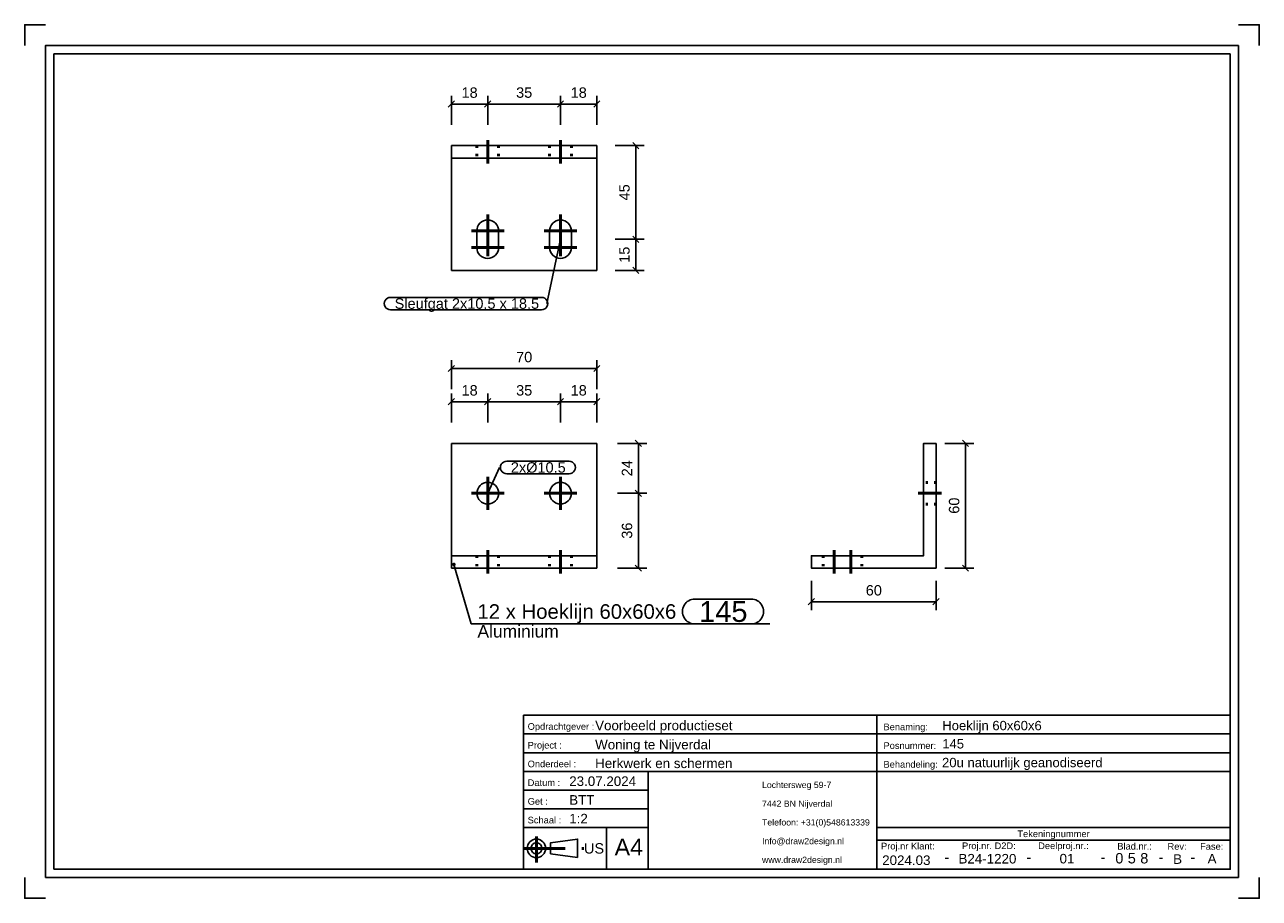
# Model space of a CAD drawing. Header units: millimetres. Extents: x 154 to 451, y -200 to 10.
import ezdxf
from ezdxf.enums import TextEntityAlignment as Align

# ---------------------------------------------------------------- set-up
doc = ezdxf.new("R2010")
doc.units = ezdxf.units.MM
doc.linetypes.add('DOT', pattern=[2, 0.5, -1.5])
doc.linetypes.add('STRICHPUNKT2', pattern=[18.5, 10, -4, 0.5, -4])
doc.layers.get('0').update_dxf_attribs({"linetype": 'CONTINUOUS'})
for name, color, linetype in [('DIM49', 4, 'CONTINUOUS'), ('TXT_ALL', 7, 'CONTINUOUS'), ('TXT_DIM49', 2, 'CONTINUOUS'), ('TXT_YELLOW', 2, 'CONTINUOUS')]:
    doc.layers.add(name, color=color, linetype=linetype)
doc.layers.add('LE_ALL', color=7, linetype='CONTINUOUS', lineweight=50)
doc.styles.add('ARIAL', font='arial.ttf')

# ---------------------------------------------------------------- blocks, each defined once
blk = doc.blocks.new('TFIELD_00005', base_point=(331.06, -190.86))
at = {"layer": 'TXT_YELLOW', "style": 'ARIAL'}
for s, p in [('Lochtersweg 59-7', (331.06, -172.86)), ('7442 BN Nijverdal', (331.06, -177.36)), ('Telefoon: +31(0)548613339', (331.06, -181.86)), ('Info@draw2design.nl', (331.06, -186.36)), ('www.draw2design.nl', (331.06, -190.86))]:
    blk.add_text(s, height=1.5, dxfattribs=at).set_placement(p, align=Align.MIDDLE_LEFT)
blk = doc.blocks.new('FLEX_00004', base_point=(343.87, -193.11))
blk.add_blockref('TFIELD_00005', (331.06, -190.86))
blk = doc.blocks.new('D2D_00003', base_point=(303.93, -191.25))
blk.add_blockref('FLEX_00004', (343.87, -193.11))
blk = doc.blocks.new('TFIELD_00007', base_point=(295.6, -187.8))
at = {"layer": 'TXT_YELLOW', "style": 'ARIAL'}
blk.add_text('A4', height=4, dxfattribs=at).set_placement((295.6, -187.8), align=Align.MIDDLE_LEFT)
blk = doc.blocks.new('FLEX_00006', base_point=(298.97, -187.8))
blk.add_blockref('TFIELD_00007', (295.6, -187.8))
blk = doc.blocks.new('TFIELD_00013', base_point=(288.22, -188.11))
at = {"layer": 'TXT_YELLOW', "style": 'ARIAL'}
blk.add_text('US', height=2.5, dxfattribs=at).set_placement((288.22, -188.11), align=Align.MIDDLE_LEFT)
blk = doc.blocks.new('FLEX_00012', base_point=(288.22, -188.11))
blk.add_blockref('TFIELD_00013', (288.22, -188.11))
blk = doc.blocks.new('US_00011', base_point=(278.12, -188.11))
blk.add_line((280.14, -189.44), (286.7, -190.33))
blk.add_lwpolyline([(280.14, -189.44), (280.14, -186.78), (286.7, -185.89), (286.7, -190.33)])
for radius in [2.22, 1.33]:
    blk.add_circle((276.79, -188.11), radius)
at = {"layer": 'LE_ALL', "color": 1, "linetype": 'STRICHPUNKT2'}
for p, q in [((276.79, -185.29), (276.79, -191.52)), ((273.68, -188.11), (288.55, -188.11))]:
    blk.add_line(p, q, dxfattribs=at)
blk.add_blockref('FLEX_00012', (288.22, -188.11))
blk = doc.blocks.new('SCHRIFE_00015', base_point=(284.68, -173.11))
for p, q in [((273.68, -156.11), (358.68, -156.11)), ((273.68, -156.11), (273.68, -193.11)), ((358.68, -156.11), (443.68, -156.11)), ((358.68, -193.11), (358.68, -156.11)), ((443.68, -156.11), (443.68, -193.11)), ((273.68, -160.61), (358.68, -160.61)), ((358.68, -160.61), (443.68, -160.61)), ((273.68, -165.11), (358.68, -165.11)), ((358.68, -165.11), (443.68, -165.11)), ((273.68, -169.61), (443.68, -169.61)), ((303.68, -169.61), (303.68, -193.11)), ((303.68, -174.11), (273.68, -174.11)), ((303.68, -178.61), (273.68, -178.61)), ((303.68, -183.11), (273.68, -183.11)), ((293.68, -183.11), (293.68, -193.11)), ((443.68, -183.11), (358.68, -183.11)), ((443.68, -186.11), (358.68, -186.11)), ((443.68, -193.11), (273.68, -193.11))]:
    blk.add_line(p, q)
at = {"layer": 'TXT_YELLOW', "style": 'ARIAL'}
for s, height, p in [('Voorbeeld productieset', 2.3, (290.91, -159.71)), ('Hoeklijn 60x60x6', 2.25, (374.41, -159.71)), ('Woning te Nijverdal', 2.3, (290.91, -164.31)), ('145', 2.25, (374.41, -164.1)), ('Herkwerk en schermen', 2.3, (290.91, -168.81)), ('20u natuurlijk geanodiseerd', 2.25, (374.36, -168.6)), ('23.07.2024', 2.3, (284.68, -173.11)), ('BTT', 2.3, (284.68, -177.61)), ('1:2', 2.3, (284.68, -182.11))]:
    blk.add_text(s, height=height, dxfattribs=at).set_placement(p)
for s, height, p in [('2024.03', 2.3, (365.77, -192.11)), ('B24-1220', 2.3, (385.28, -191.75)), ('01', 2.3, (404.42, -191.73)), ('B', 2.3, (431.03, -191.84)), ('A', 2.3, (439.32, -191.74)), ('-', 2.5, (375.51, -191.45)), ('-', 2.5, (395.25, -191.45)), ('-', 2.5, (413.08, -191.45)), ('-', 2.5, (427.02, -191.45)), ('-', 2.5, (434.68, -191.45))]:
    blk.add_text(s, height=height, dxfattribs=at).set_placement(p, align=Align.CENTER)
blk = doc.blocks.new('TFIELD_00019', base_point=(422.04, -190.48))
at = {"layer": 'TXT_ALL', "style": 'ARIAL'}
blk.add_text('8', height=2.5, dxfattribs=at).set_placement((422.04, -190.48), align=Align.MIDDLE_LEFT)
blk = doc.blocks.new('8_00018')
blk.add_blockref('TFIELD_00019', (422.04, -190.48))
blk = doc.blocks.new('TELLER1_00017')
blk.add_blockref('8_00018', (0, 0))
blk = doc.blocks.new('TFIELD_00022', base_point=(419.04, -190.48))
at = {"layer": 'TXT_ALL', "style": 'ARIAL'}
blk.add_text('5', height=2.5, dxfattribs=at).set_placement((419.04, -190.48), align=Align.MIDDLE_LEFT)
blk = doc.blocks.new('5_00021')
blk.add_blockref('TFIELD_00022', (419.04, -190.48))
blk = doc.blocks.new('TELLER2_00020')
blk.add_blockref('5_00021', (0, 0))
blk = doc.blocks.new('TFIELD_00025', base_point=(416.04, -190.48))
at = {"layer": 'TXT_ALL', "style": 'ARIAL'}
blk.add_text('0', height=2.5, dxfattribs=at).set_placement((416.04, -190.48), align=Align.MIDDLE_LEFT)
blk = doc.blocks.new('0_00024')
blk.add_blockref('TFIELD_00025', (416.04, -190.48))
blk = doc.blocks.new('TELLER3_00023')
blk.add_blockref('0_00024', (0, 0))
blk = doc.blocks.new('NL_00026', base_point=(274.68, -159.61))
at = {"layer": 'TXT_ALL', "color": 1, "style": 'ARIAL'}
blk.add_text('Tekeningnummer', height=1.6, dxfattribs=at).set_placement((401.18, -184.61), align=Align.MIDDLE_CENTER)
at = {"layer": 'TXT_YELLOW', "style": 'ARIAL'}
for s, p in [('Opdrachtgever :', (274.68, -159.61)), ('Benaming:', (360.28, -159.71)), ('Project :', (274.68, -164.11)), ('Posnummer:', (360.28, -164.21)), ('Onderdeel :', (274.68, -168.61)), ('Behandeling:', (360.28, -168.71)), ('Datum :', (274.68, -173.11)), ('Get :', (274.68, -177.61)), ('Schaal :', (274.68, -182.11)), ('Proj.nr Klant:', (359.68, -188.36)), ('Proj.nr. D2D:', (379.17, -188.29)), ('Deelproj.nr.:', (397.49, -188.28)), ('Blad.nr.:', (416.52, -188.4)), ('Rev:', (428.6, -188.44)), ('Fase:', (436.44, -188.44))]:
    blk.add_text(s, height=1.6, dxfattribs=at).set_placement(p)
blk = doc.blocks.new('SCHRIFE_00014')
for name, p in [('SCHRIFE_00015', (284.68, -173.11)), ('NL_00026', (274.68, -159.61)), ('TELLER3_00023', (0, 0)), ('TELLER2_00020', (0, 0)), ('TELLER1_00017', (0, 0))]:
    blk.add_blockref(name, p)
blk = doc.blocks.new('DINA4Q_00002', base_point=(443.68, 2.89))
for p, q in [((445.68, 4.89), (445.68, -195.11)), ((160.68, -193.11), (160.68, 2.89)), ((160.68, 2.89), (443.68, 2.89)), ((158.68, -195.11), (445.68, -195.11))]:
    blk.add_line(p, q)
for points in [[(153.68, 4.89), (153.68, 9.89), (158.68, 9.89)], [(445.68, 9.89), (450.68, 9.89), (450.68, 4.89)], [(158.68, -195.11), (158.68, 4.89), (445.68, 4.89)], [(443.68, 2.89), (443.68, -193.11), (160.68, -193.11)], [(153.68, -195.11), (153.68, -200.11), (158.68, -200.11)], [(445.68, -200.11), (450.68, -200.11), (450.68, -195.11)]]:
    blk.add_lwpolyline(points)
for name, p in [('SCHRIFE_00014', (0, 0)), ('D2D_00003', (303.93, -191.25)), ('US_00011', (278.12, -188.11)), ('FLEX_00006', (298.97, -187.8))]:
    blk.add_blockref(name, p)
blk = doc.blocks.new('_ZBL0059_00001')
blk.add_blockref('DINA4Q_00002', (443.68, 2.89))
blk = doc.blocks.new('_D1', base_point=(258.77, -7.68))
at = {"layer": 'DIM49', "color": 1}
for p, q in [((257.07, -8.43), (255.57, -9.93)), ((256.32, -14.18), (256.32, -7.18)), ((264.32, -9.93), (265.82, -8.43)), ((265.07, -14.18), (265.07, -7.18)), ((256.32, -9.18), (265.07, -9.18))]:
    blk.add_line(p, q, dxfattribs=at)
at = {"layer": 'TXT_DIM49', "style": 'ARIAL'}
blk.add_text('18', height=2.5, dxfattribs=at).set_placement((258.77, -7.68))
blk = doc.blocks.new('_D2', base_point=(271.9, -7.68))
at = {"layer": 'DIM49', "color": 1}
for p, q in [((265.82, -8.43), (264.32, -9.93)), ((265.07, -14.18), (265.07, -7.18)), ((281.82, -9.93), (283.32, -8.43)), ((282.57, -14.18), (282.57, -7.18)), ((265.07, -9.18), (282.57, -9.18))]:
    blk.add_line(p, q, dxfattribs=at)
at = {"layer": 'TXT_DIM49', "style": 'ARIAL'}
blk.add_text('35', height=2.5, dxfattribs=at).set_placement((271.9, -7.68))
blk = doc.blocks.new('_D3', base_point=(285.02, -7.68))
at = {"layer": 'DIM49', "color": 1}
for p, q in [((283.32, -8.43), (281.82, -9.93)), ((282.57, -14.18), (282.57, -7.18)), ((290.57, -9.93), (292.07, -8.43)), ((291.32, -14.18), (291.32, -7.18)), ((282.57, -9.18), (291.32, -9.18))]:
    blk.add_line(p, q, dxfattribs=at)
at = {"layer": 'TXT_DIM49', "style": 'ARIAL'}
blk.add_text('18', height=2.5, dxfattribs=at).set_placement((285.02, -7.68))
blk = doc.blocks.new('_D4', base_point=(299.2, -47.35))
at = {"layer": 'DIM49', "color": 1}
for p, q in [((301.45, -42.43), (299.95, -40.93)), ((295.7, -41.68), (302.7, -41.68)), ((300.7, -49.18), (300.7, -41.68)), ((295.7, -49.18), (302.7, -49.18)), ((299.95, -48.43), (301.45, -49.93))]:
    blk.add_line(p, q, dxfattribs=at)
at = {"layer": 'TXT_DIM49', "style": 'ARIAL'}
blk.add_text('15', height=2.5, rotation=90.0002, dxfattribs=at).set_placement((299.2, -47.35))
blk = doc.blocks.new('_D5', base_point=(299.2, -32.35))
at = {"layer": 'DIM49', "color": 1}
for p, q in [((295.7, -19.18), (302.7, -19.18)), ((301.45, -19.93), (299.95, -18.43)), ((300.7, -41.68), (300.7, -19.18)), ((299.95, -40.93), (301.45, -42.43)), ((295.7, -41.68), (302.7, -41.68))]:
    blk.add_line(p, q, dxfattribs=at)
at = {"layer": 'TXT_DIM49', "style": 'ARIAL'}
blk.add_text('45', height=2.5, rotation=90.0002, dxfattribs=at).set_placement((299.2, -32.35))
blk = doc.blocks.new('SHAPE_00062', base_point=(282.57, -41.68))
at = {"layer": 'DIM49', "color": 3}
for p, q in [((282.57, -41.68), (279.28, -57.15)), ((241.68, -55.65), (278.03, -55.65)), ((278.03, -58.65), (241.68, -58.65))]:
    blk.add_line(p, q, dxfattribs=at)
for centre, start_param, end_param in [((241.68, -57.15), 1.570796, 4.712389), ((278.03, -57.15), 4.712389, 7.853982)]:
    blk.add_ellipse(centre, major_axis=(1.5, 0), ratio=1, start_param=start_param, end_param=end_param, dxfattribs=at)
at = {"layer": 'TXT_DIM49', "style": 'ARIAL'}
blk.add_text('Sleufgat 2x10,5 x 18,5', height=2.5, dxfattribs=at).set_placement((242.68, -57.15), align=Align.MIDDLE_LEFT)
blk = doc.blocks.new('Hoeklijn 60x60x6_00033', base_point=(262.44, -19.18))
for p, q in [((291.32, -19.18), (256.32, -19.18)), ((256.32, -22.18), (256.32, -19.18)), ((291.32, -22.18), (291.32, -19.18)), ((291.32, -22.18), (256.32, -22.18)), ((256.32, -49.18), (256.32, -22.18)), ((291.32, -49.18), (291.32, -22.18)), ((291.32, -49.18), (256.32, -49.18))]:
    blk.add_line(p, q)
for points in [[(267.69, -43.68), (267.69, -39.68, 1), (262.44, -39.68), (262.44, -43.68, 1)], [(285.19, -43.68), (285.19, -39.68, 1), (279.94, -39.68), (279.94, -43.68, 1)]]:
    blk.add_lwpolyline(points, format="xyb", close=True)
at = {"layer": 'LE_ALL', "color": 3, "linetype": 'DOT'}
for p, q in [((262.44, -19.18), (262.44, -22.18)), ((267.69, -19.18), (267.69, -22.18)), ((279.94, -19.18), (279.94, -22.18)), ((285.19, -19.18), (285.19, -22.18))]:
    blk.add_line(p, q, dxfattribs=at)
for name, p in [('_D1', (258.77, -7.68)), ('_D2', (271.9, -7.68)), ('_D3', (285.02, -7.68)), ('_D5', (299.2, -32.35)), ('_D4', (299.2, -47.35)), ('SHAPE_00062', (282.57, -41.68))]:
    blk.add_blockref(name, p)
blk = doc.blocks.new('_00035', base_point=(265.07, -35.74))
at = {"layer": 'LE_ALL', "color": 1, "linetype": 'STRICHPUNKT2'}
for p, q in [((265.07, -17.87), (265.07, -23.49)), ((282.57, -17.87), (282.57, -23.49)), ((265.07, -35.74), (265.07, -47.62)), ((265.07, -35.74), (265.07, -47.62)), ((282.57, -35.74), (282.57, -47.62)), ((282.57, -35.74), (282.57, -47.62)), ((269.01, -39.68), (261.13, -39.68)), ((269.01, -39.68), (261.13, -39.68)), ((286.51, -39.68), (278.63, -39.68)), ((286.51, -39.68), (278.63, -39.68)), ((269.01, -43.68), (261.13, -43.68)), ((269.01, -43.68), (261.13, -43.68)), ((286.51, -43.68), (278.63, -43.68)), ((286.51, -43.68), (278.63, -43.68))]:
    blk.add_line(p, q, dxfattribs=at)
blk = doc.blocks.new('_00034')
blk.add_blockref('_00035', (265.07, -35.74))
blk = doc.blocks.new('Hoeklijn 60x60x6_00032')
for name, p in [('Hoeklijn 60x60x6_00033', (262.44, -19.18)), ('_00034', (0, 0))]:
    blk.add_blockref(name, p)
blk = doc.blocks.new('Bevestigingshoeklijn_00031')
blk.add_blockref('Hoeklijn 60x60x6_00032', (0, 0))
blk = doc.blocks.new('Losse delen_00030')
blk.add_blockref('Bevestigingshoeklijn_00031', (0, 0))
blk = doc.blocks.new('Tussenkoker_00029')
blk.add_blockref('Losse delen_00030', (0, 0))
blk = doc.blocks.new('_A3D0156_00028')
blk.add_blockref('Tussenkoker_00029', (0, 0))
blk = doc.blocks.new('_ANS0156_00027')
blk.add_blockref('_A3D0156_00028', (0, 0))
blk = doc.blocks.new('_D6', base_point=(258.77, -79.25))
at = {"layer": 'DIM49', "color": 1}
for p, q in [((257.07, -80), (255.57, -81.5)), ((256.32, -85.75), (256.32, -78.75)), ((264.32, -81.5), (265.82, -80)), ((265.07, -85.75), (265.07, -78.75)), ((256.32, -80.75), (265.07, -80.75))]:
    blk.add_line(p, q, dxfattribs=at)
at = {"layer": 'TXT_DIM49', "style": 'ARIAL'}
blk.add_text('18', height=2.5, dxfattribs=at).set_placement((258.77, -79.25))
blk = doc.blocks.new('_D7', base_point=(271.9, -79.25))
at = {"layer": 'DIM49', "color": 1}
for p, q in [((265.82, -80), (264.32, -81.5)), ((265.07, -85.75), (265.07, -78.75)), ((281.82, -81.5), (283.32, -80)), ((282.57, -85.75), (282.57, -78.75)), ((265.07, -80.75), (282.57, -80.75))]:
    blk.add_line(p, q, dxfattribs=at)
at = {"layer": 'TXT_DIM49', "style": 'ARIAL'}
blk.add_text('35', height=2.5, dxfattribs=at).set_placement((271.9, -79.25))
blk = doc.blocks.new('_D8', base_point=(285.02, -79.25))
at = {"layer": 'DIM49', "color": 1}
for p, q in [((283.32, -80), (281.82, -81.5)), ((282.57, -85.75), (282.57, -78.75)), ((290.57, -81.5), (292.07, -80)), ((291.32, -85.75), (291.32, -78.75)), ((282.57, -80.75), (291.32, -80.75))]:
    blk.add_line(p, q, dxfattribs=at)
at = {"layer": 'TXT_DIM49', "style": 'ARIAL'}
blk.add_text('18', height=2.5, dxfattribs=at).set_placement((285.02, -79.25))
blk = doc.blocks.new('_D9', base_point=(271.9, -71.25))
at = {"layer": 'DIM49', "color": 1}
for p, q in [((256.32, -77.75), (256.32, -70.75)), ((291.32, -77.75), (291.32, -70.75)), ((257.07, -72), (255.57, -73.5)), ((256.32, -72.75), (291.32, -72.75)), ((290.57, -73.5), (292.07, -72))]:
    blk.add_line(p, q, dxfattribs=at)
at = {"layer": 'TXT_DIM49', "style": 'ARIAL'}
blk.add_text('70', height=2.5, dxfattribs=at).set_placement((271.9, -71.25))
blk = doc.blocks.new('_D10', base_point=(299.82, -113.67))
at = {"layer": 'DIM49', "color": 1}
for p, q in [((296.32, -102.75), (303.32, -102.75)), ((302.07, -103.5), (300.57, -102)), ((301.32, -120.75), (301.32, -102.75)), ((296.32, -120.75), (303.32, -120.75)), ((300.57, -120), (302.07, -121.5))]:
    blk.add_line(p, q, dxfattribs=at)
at = {"layer": 'TXT_DIM49', "style": 'ARIAL'}
blk.add_text('36', height=2.5, rotation=90.0002, dxfattribs=at).set_placement((299.82, -113.67))
blk = doc.blocks.new('_D11', base_point=(299.82, -98.67))
at = {"layer": 'DIM49', "color": 1}
for p, q in [((296.32, -90.75), (303.32, -90.75)), ((302.07, -91.5), (300.57, -90)), ((301.32, -102.75), (301.32, -90.75)), ((296.32, -102.75), (303.32, -102.75)), ((300.57, -102), (302.07, -103.5))]:
    blk.add_line(p, q, dxfattribs=at)
at = {"layer": 'TXT_DIM49', "style": 'ARIAL'}
blk.add_text('24', height=2.5, rotation=90.0002, dxfattribs=at).set_placement((299.82, -98.67))
blk = doc.blocks.new('SHAPE_00071', base_point=(265.07, -102.75))
at = {"layer": 'DIM49', "color": 3}
for p, q in [((269.63, -95.04), (284.68, -95.04)), ((265.07, -102.75), (267.88, -96.54)), ((284.68, -98.04), (269.63, -98.04))]:
    blk.add_line(p, q, dxfattribs=at)
for centre, start_param, end_param in [((269.63, -96.54), 1.570796, 4.712389), ((284.68, -96.54), 4.712389, 7.853982)]:
    blk.add_ellipse(centre, major_axis=(1.5, 0), ratio=1, start_param=start_param, end_param=end_param, dxfattribs=at)
at = {"layer": 'TXT_DIM49', "style": 'ARIAL'}
blk.add_text('2xØ10.5', height=2.5, dxfattribs=at).set_placement((270.63, -96.54), align=Align.MIDDLE_LEFT)
blk = doc.blocks.new('SHAPE_00072', base_point=(256.93, -119.85))
at = {"layer": 'DIM49', "color": 3}
for p, q in [((256.67, -119.82), (257.19, -119.82)), ((256.73, -120.02), (257.14, -120.02)), ((257.04, -119.62), (256.82, -119.62)), ((256.93, -119.85), (261.1, -134.17)), ((314.91, -128.17), (328.43, -128.17)), ((261.1, -134.17), (332.93, -134.17)), ((328.43, -134.17), (314.91, -134.17))]:
    blk.add_line(p, q, dxfattribs=at)
blk.add_lwpolyline([(256.8, -119.63), (256.74, -119.67), (256.7, -119.73), (256.68, -119.79), (256.67, -119.86), (256.68, -119.93), (256.71, -119.99), (256.75, -120.04), (256.81, -120.08), (256.87, -120.11), (256.94, -120.12), (257.01, -120.11), (257.07, -120.08), (257.12, -120.03), (257.16, -119.98), (257.19, -119.92), (257.19, -119.85), (257.18, -119.78), (257.16, -119.72), (257.11, -119.66), (257.06, -119.62), (256.99, -119.6), (256.93, -119.59), (256.86, -119.6)], close=True, dxfattribs=at)
for centre, start_param, end_param in [((314.91, -131.17), 1.570796, 4.712389), ((328.43, -131.17), 4.712389, 7.853982)]:
    blk.add_ellipse(centre, major_axis=(3, 0), ratio=1, start_param=start_param, end_param=end_param, dxfattribs=at)
at = {"layer": 'TXT_DIM49', "style": 'ARIAL'}
for s, height, p in [('12 x Hoeklijn 60x60x6', 3.5, (262.6, -131.17)), ('145', 5, (315.91, -131.17)), ('Aluminium', 3, (262.6, -135.92))]:
    blk.add_text(s, height=height, dxfattribs=at).set_placement(p, align=Align.MIDDLE_LEFT)
blk = doc.blocks.new('Hoeklijn 60x60x6_00042', base_point=(267.69, -117.75))
for p, q in [((291.32, -90.75), (256.32, -90.75)), ((256.32, -117.75), (256.32, -90.75)), ((291.32, -117.75), (291.32, -90.75)), ((291.32, -117.75), (256.32, -117.75)), ((256.32, -120.75), (256.32, -117.75)), ((291.32, -120.75), (291.32, -117.75)), ((291.32, -120.75), (256.32, -120.75))]:
    blk.add_line(p, q)
for centre in [(265.07, -102.75), (282.57, -102.75)]:
    blk.add_circle(centre, 2.62)
at = {"layer": 'LE_ALL', "color": 3, "linetype": 'DOT'}
for p, q in [((262.44, -117.75), (262.44, -120.75)), ((267.69, -117.75), (267.69, -120.75)), ((279.94, -117.75), (279.94, -120.75)), ((285.19, -117.75), (285.19, -120.75))]:
    blk.add_line(p, q, dxfattribs=at)
for name, p in [('_D9', (271.9, -71.25)), ('_D6', (258.77, -79.25)), ('_D7', (271.9, -79.25)), ('_D8', (285.02, -79.25)), ('_D11', (299.82, -98.67)), ('SHAPE_00071', (265.07, -102.75)), ('_D10', (299.82, -113.67)), ('SHAPE_00072', (256.93, -119.85))]:
    blk.add_blockref(name, p)
blk = doc.blocks.new('_00044', base_point=(265.07, -122.07))
at = {"layer": 'LE_ALL', "color": 1, "linetype": 'STRICHPUNKT2'}
for p, q in [((265.07, -102.75), (265.07, -98.82)), ((265.07, -102.75), (265.07, -98.82)), ((282.57, -102.75), (282.57, -98.82)), ((282.57, -102.75), (282.57, -98.82)), ((265.07, -102.75), (261.13, -102.75)), ((265.07, -102.75), (261.13, -102.75)), ((265.07, -102.75), (265.07, -106.69)), ((265.07, -102.75), (269.01, -102.75)), ((265.07, -102.75), (265.07, -106.69)), ((265.07, -102.75), (269.01, -102.75)), ((282.57, -102.75), (278.63, -102.75)), ((282.57, -102.75), (278.63, -102.75)), ((282.57, -102.75), (282.57, -106.69)), ((282.57, -102.75), (286.51, -102.75)), ((282.57, -102.75), (282.57, -106.69)), ((282.57, -102.75), (286.51, -102.75)), ((265.07, -122.07), (265.07, -116.44)), ((265.07, -122.07), (265.07, -116.44)), ((282.57, -122.07), (282.57, -116.44)), ((282.57, -122.07), (282.57, -116.44))]:
    blk.add_line(p, q, dxfattribs=at)
blk = doc.blocks.new('_00043')
blk.add_blockref('_00044', (265.07, -122.07))
blk = doc.blocks.new('Hoeklijn 60x60x6_00041')
for name, p in [('Hoeklijn 60x60x6_00042', (267.69, -117.75)), ('_00043', (0, 0))]:
    blk.add_blockref(name, p)
blk = doc.blocks.new('Bevestigingshoeklijn_00040')
blk.add_blockref('Hoeklijn 60x60x6_00041', (0, 0))
blk = doc.blocks.new('Losse delen_00039')
blk.add_blockref('Bevestigingshoeklijn_00040', (0, 0))
blk = doc.blocks.new('Tussenkoker_00038')
blk.add_blockref('Losse delen_00039', (0, 0))
blk = doc.blocks.new('_A3D0157_00037')
blk.add_blockref('Tussenkoker_00038', (0, 0))
blk = doc.blocks.new('_ANS0157_00036')
blk.add_blockref('_A3D0157_00037', (0, 0))
blk = doc.blocks.new('_D12', base_point=(356.01, -127.32))
at = {"layer": 'DIM49', "color": 1}
for p, q in [((342.93, -123.82), (342.93, -130.82)), ((372.93, -123.82), (372.93, -130.82)), ((343.68, -128.07), (342.18, -129.57)), ((372.93, -128.82), (342.93, -128.82)), ((372.18, -129.57), (373.68, -128.07))]:
    blk.add_line(p, q, dxfattribs=at)
at = {"layer": 'TXT_DIM49', "style": 'ARIAL'}
blk.add_text('60', height=2.5, dxfattribs=at).set_placement((356.01, -127.32))
blk = doc.blocks.new('_D13', base_point=(378.51, -107.67))
at = {"layer": 'DIM49', "color": 1}
for p, q in [((375.01, -90.75), (382.01, -90.75)), ((380.76, -91.5), (379.26, -90)), ((380.01, -120.75), (380.01, -90.75)), ((375.01, -120.75), (382.01, -120.75)), ((379.26, -120), (380.76, -121.5))]:
    blk.add_line(p, q, dxfattribs=at)
at = {"layer": 'TXT_DIM49', "style": 'ARIAL'}
blk.add_text('60', height=2.5, rotation=90.0002, dxfattribs=at).set_placement((378.51, -107.67))
blk = doc.blocks.new('Hoeklijn 60x60x6_00051', base_point=(352.43, -117.75))
blk.add_lwpolyline([(372.93, -90.75), (372.93, -120.75), (342.93, -120.75), (342.93, -117.75), (369.93, -117.75), (369.93, -90.75)], close=True)
at = {"layer": 'LE_ALL', "color": 3, "linetype": 'DOT'}
for p, q in [((372.93, -100.13), (369.93, -100.13)), ((372.93, -105.38), (369.93, -105.38)), ((345.8, -117.75), (345.8, -120.75)), ((348.43, -117.75), (348.43, -120.75)), ((352.43, -117.75), (352.43, -120.75)), ((355.05, -117.75), (355.05, -120.75))]:
    blk.add_line(p, q, dxfattribs=at)
for name, p in [('_D13', (378.51, -107.67)), ('_D12', (356.01, -127.32))]:
    blk.add_blockref(name, p)
blk = doc.blocks.new('_00053', base_point=(352.43, -122.07))
at = {"layer": 'LE_ALL', "color": 1, "linetype": 'STRICHPUNKT2'}
for p, q in [((374.24, -102.75), (368.62, -102.75)), ((374.24, -102.75), (368.62, -102.75)), ((348.43, -122.07), (348.43, -116.44)), ((348.43, -122.07), (348.43, -116.44)), ((352.43, -122.07), (352.43, -116.44)), ((352.43, -122.07), (352.43, -116.44))]:
    blk.add_line(p, q, dxfattribs=at)
blk = doc.blocks.new('_00052')
blk.add_blockref('_00053', (352.43, -122.07))
blk = doc.blocks.new('Hoeklijn 60x60x6_00050')
for name, p in [('Hoeklijn 60x60x6_00051', (352.43, -117.75)), ('_00052', (0, 0))]:
    blk.add_blockref(name, p)
blk = doc.blocks.new('Bevestigingshoeklijn_00049')
blk.add_blockref('Hoeklijn 60x60x6_00050', (0, 0))
blk = doc.blocks.new('Losse delen_00048')
blk.add_blockref('Bevestigingshoeklijn_00049', (0, 0))
blk = doc.blocks.new('Tussenkoker_00047')
blk.add_blockref('Losse delen_00048', (0, 0))
blk = doc.blocks.new('_A3D0158_00046')
blk.add_blockref('Tussenkoker_00047', (0, 0))
blk = doc.blocks.new('_ANS0158_00045')
blk.add_blockref('_A3D0158_00046', (0, 0))

msp = doc.modelspace()

# ---------------------------------------------------------------- block references
for name in ['_ZBL0059_00001', '_ANS0156_00027', '_ANS0157_00036', '_ANS0158_00045']:
    msp.add_blockref(name, (0, 0))

doc.saveas('drawing.dxf')
